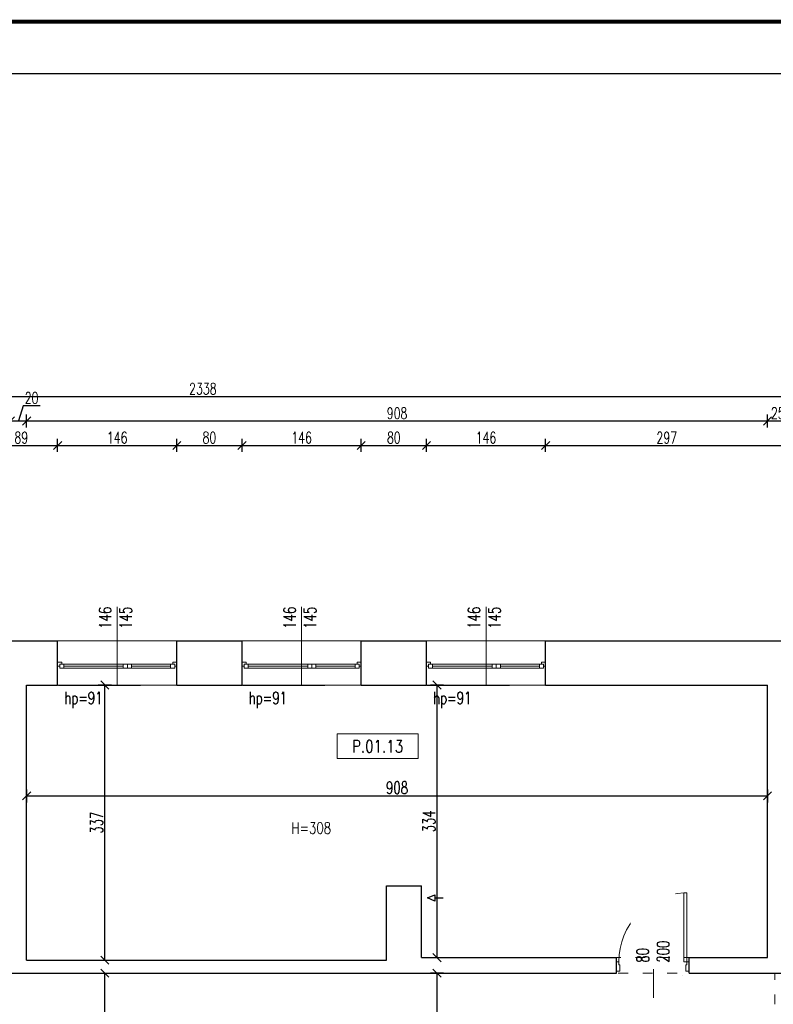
# Model space of a CAD drawing. Header units: inches. Extents: x 4551 to 8756, y -20806 to 359.
# Tile 16 of 35: x 5986 to 6909, y -7907 to -6701. Entities that reach past the tile are written whole.
import ezdxf

# ---------------------------------------------------------------- set-up
doc = ezdxf.new("R2010")
doc.units = ezdxf.units.IN
doc.header["$MEASUREMENT"] = 0
doc.linetypes.add('ACAD_ISO03W100', pattern=[30, 12, -18])
doc.layers.add('0_RID_NIEDRUKOWALNA', color=7, linetype='ACAD_ISO03W100', lineweight=0, plot=False)
for name, color, linetype, lineweight in [('0_RID_STOLARKA', 7, 'Continuous', 5), ('0_RID_WIDOK', 252, 'Continuous', 5), ('0_RID_WYP SANIT', 146, 'Continuous', 5), ('A-AREA-IDEN', 202, 'Continuous', 9), ('A_opisy-stolarka', 7, 'Continuous', 9), ('K-MUR', 1, 'Continuous', 30), ('K-WYMIARY', 150, 'Continuous', 5), ('WYMIAR_PB', 115, 'Continuous', 5)]:
    doc.layers.add(name, color=color, linetype=linetype, lineweight=lineweight)
doc.styles.add('1 100 MAŁE', font='romans.shx', dxfattribs={"width": 0.8, "height": 16})
doc.styles.add('RomanS', font='romans.shx', dxfattribs={"width": 0.8})
doc.styles.add('standard_1', font='romans.shx', dxfattribs={"width": 0.7})
doc.dimstyles.new('ISO-100', dxfattribs={"dimtxt": 15, "dimasz": 10, "dimexe": 8, "dimexo": 0.425, "dimgap": 2.5, "dimtad": 1, "dimdec": 1, "dimrnd": 0.5, "dimtxsty": 'standard_1', "dimblk": 'OBLIQUE', "dimcen": 10, "dimadec": 0, "dimazin": 0, "dimtfac": 1, "dimtdec": 0, "dimtmove": 0, "dimatfit": 3, "dimldrblk": 'OBLIQUE', "dimfxl": 8, "dimfxlon": 1, "dimarcsym": 0})

# ---------------------------------------------------------------- blocks, each defined once
blk = doc.blocks.new('_Oblique')
at = {"color": 0, "linetype": 'ByBlock', "lineweight": -2}
blk.add_line((-0.5, -0.5), (0.5, 0.5), dxfattribs=at)
blk = doc.blocks.new('*D71')
at = {"layer": 'Defpoints', "color": 0}
for p in [(6032.1, -7222.6), (5943.1, -7392.2), (6032.1, -7392.2)]:
    blk.add_point(p, dxfattribs=at)
at = {"layer": 'K-WYMIARY', "color": 0, "lineweight": -2}
for p, q in [((5943.1, -7230.6), (5943.1, -7214.6)), ((5943.1, -7222.6), (6032.1, -7222.6)), ((6032.1, -7230.6), (6032.1, -7214.6))]:
    blk.add_line(p, q, dxfattribs=at)
at = {"layer": 'K-WYMIARY', "color": 0, "lineweight": -2, "xscale": 10, "yscale": 10, "zscale": 10, "rotation": 180}
blk.add_blockref('_Oblique', (5943.1, -7222.6), dxfattribs=at)
at = {"layer": 'K-WYMIARY', "color": 0, "lineweight": -2, "xscale": 10, "yscale": 10, "zscale": 10}
blk.add_blockref('_Oblique', (6032.1, -7222.6), dxfattribs=at)
at = {"layer": 'K-WYMIARY', "color": 0, "insert": (5987.6, -7213.1), "char_height": 14, "attachment_point": 5, "style": 'standard_1'}
blk.add_mtext('89', dxfattribs=at)
blk = doc.blocks.new('*D72')
at = {"layer": 'Defpoints', "color": 0}
for p in [(6178.1, -7222.6), (6032.1, -7392.2), (6178.1, -7392.2)]:
    blk.add_point(p, dxfattribs=at)
at = {"layer": 'K-WYMIARY', "color": 0, "lineweight": -2}
for p, q in [((6032.1, -7230.6), (6032.1, -7214.6)), ((6032.1, -7222.6), (6178.1, -7222.6)), ((6178.1, -7230.6), (6178.1, -7214.6))]:
    blk.add_line(p, q, dxfattribs=at)
at = {"layer": 'K-WYMIARY', "color": 0, "lineweight": -2, "xscale": 10, "yscale": 10, "zscale": 10, "rotation": 180}
blk.add_blockref('_Oblique', (6032.1, -7222.6), dxfattribs=at)
at = {"layer": 'K-WYMIARY', "color": 0, "lineweight": -2, "xscale": 10, "yscale": 10, "zscale": 10}
blk.add_blockref('_Oblique', (6178.1, -7222.6), dxfattribs=at)
at = {"layer": 'K-WYMIARY', "color": 0, "insert": (6105.1, -7213.1), "char_height": 14, "attachment_point": 5, "style": 'standard_1'}
blk.add_mtext('146', dxfattribs=at)
blk = doc.blocks.new('*D73')
at = {"layer": 'Defpoints', "color": 0}
for p in [(6258.1, -7222.6), (6178.1, -7392.2), (6258.1, -7392.2)]:
    blk.add_point(p, dxfattribs=at)
at = {"layer": 'K-WYMIARY', "color": 0, "lineweight": -2}
for p, q in [((6178.1, -7230.6), (6178.1, -7214.6)), ((6178.1, -7222.6), (6258.1, -7222.6)), ((6258.1, -7230.6), (6258.1, -7214.6))]:
    blk.add_line(p, q, dxfattribs=at)
at = {"layer": 'K-WYMIARY', "color": 0, "lineweight": -2, "xscale": 10, "yscale": 10, "zscale": 10, "rotation": 180}
blk.add_blockref('_Oblique', (6178.1, -7222.6), dxfattribs=at)
at = {"layer": 'K-WYMIARY', "color": 0, "lineweight": -2, "xscale": 10, "yscale": 10, "zscale": 10}
blk.add_blockref('_Oblique', (6258.1, -7222.6), dxfattribs=at)
at = {"layer": 'K-WYMIARY', "color": 0, "insert": (6218.1, -7213.1), "char_height": 14, "attachment_point": 5, "style": 'standard_1'}
blk.add_mtext('80', dxfattribs=at)
blk = doc.blocks.new('*D74')
at = {"layer": 'Defpoints', "color": 0}
for p in [(6404.1, -7222.6), (6258.1, -7392.2), (6404.1, -7392.2)]:
    blk.add_point(p, dxfattribs=at)
at = {"layer": 'K-WYMIARY', "color": 0, "lineweight": -2}
for p, q in [((6258.1, -7230.6), (6258.1, -7214.6)), ((6258.1, -7222.6), (6404.1, -7222.6)), ((6404.1, -7230.6), (6404.1, -7214.6))]:
    blk.add_line(p, q, dxfattribs=at)
at = {"layer": 'K-WYMIARY', "color": 0, "lineweight": -2, "xscale": 10, "yscale": 10, "zscale": 10, "rotation": 180}
blk.add_blockref('_Oblique', (6258.1, -7222.6), dxfattribs=at)
at = {"layer": 'K-WYMIARY', "color": 0, "lineweight": -2, "xscale": 10, "yscale": 10, "zscale": 10}
blk.add_blockref('_Oblique', (6404.1, -7222.6), dxfattribs=at)
at = {"layer": 'K-WYMIARY', "color": 0, "insert": (6331.1, -7213.1), "char_height": 14, "attachment_point": 5, "style": 'standard_1'}
blk.add_mtext('146', dxfattribs=at)
blk = doc.blocks.new('*D75')
at = {"layer": 'Defpoints', "color": 0}
for p in [(6484.1, -7222.6), (6404.1, -7392.2), (6484.1, -7392.2)]:
    blk.add_point(p, dxfattribs=at)
at = {"layer": 'K-WYMIARY', "color": 0, "lineweight": -2}
for p, q in [((6404.1, -7230.6), (6404.1, -7214.6)), ((6404.1, -7222.6), (6484.1, -7222.6)), ((6484.1, -7230.6), (6484.1, -7214.6))]:
    blk.add_line(p, q, dxfattribs=at)
at = {"layer": 'K-WYMIARY', "color": 0, "lineweight": -2, "xscale": 10, "yscale": 10, "zscale": 10, "rotation": 180}
blk.add_blockref('_Oblique', (6404.1, -7222.6), dxfattribs=at)
at = {"layer": 'K-WYMIARY', "color": 0, "lineweight": -2, "xscale": 10, "yscale": 10, "zscale": 10}
blk.add_blockref('_Oblique', (6484.1, -7222.6), dxfattribs=at)
at = {"layer": 'K-WYMIARY', "color": 0, "insert": (6444.1, -7213.1), "char_height": 14, "attachment_point": 5, "style": 'standard_1'}
blk.add_mtext('80', dxfattribs=at)
blk = doc.blocks.new('*D76')
at = {"layer": 'Defpoints', "color": 0}
for p in [(6630.1, -7222.6), (6484.1, -7392.2), (6630.1, -7392.2)]:
    blk.add_point(p, dxfattribs=at)
at = {"layer": 'K-WYMIARY', "color": 0, "lineweight": -2}
for p, q in [((6484.1, -7230.6), (6484.1, -7214.6)), ((6484.1, -7222.6), (6630.1, -7222.6)), ((6630.1, -7230.6), (6630.1, -7214.6))]:
    blk.add_line(p, q, dxfattribs=at)
at = {"layer": 'K-WYMIARY', "color": 0, "lineweight": -2, "xscale": 10, "yscale": 10, "zscale": 10, "rotation": 180}
blk.add_blockref('_Oblique', (6484.1, -7222.6), dxfattribs=at)
at = {"layer": 'K-WYMIARY', "color": 0, "lineweight": -2, "xscale": 10, "yscale": 10, "zscale": 10}
blk.add_blockref('_Oblique', (6630.1, -7222.6), dxfattribs=at)
at = {"layer": 'K-WYMIARY', "color": 0, "insert": (6557.1, -7213.1), "char_height": 14, "attachment_point": 5, "style": 'standard_1'}
blk.add_mtext('146', dxfattribs=at)
blk = doc.blocks.new('*D77')
at = {"layer": 'Defpoints', "color": 0}
for p in [(6927.1, -7222.6), (6630.1, -7392.2), (6927.1, -7392.2)]:
    blk.add_point(p, dxfattribs=at)
at = {"layer": 'K-WYMIARY', "color": 0, "lineweight": -2}
for p, q in [((6630.1, -7230.6), (6630.1, -7214.6)), ((6630.1, -7222.6), (6927.1, -7222.6)), ((6927.1, -7230.6), (6927.1, -7214.6))]:
    blk.add_line(p, q, dxfattribs=at)
at = {"layer": 'K-WYMIARY', "color": 0, "lineweight": -2, "xscale": 10, "yscale": 10, "zscale": 10, "rotation": 180}
blk.add_blockref('_Oblique', (6630.1, -7222.6), dxfattribs=at)
at = {"layer": 'K-WYMIARY', "color": 0, "lineweight": -2, "xscale": 10, "yscale": 10, "zscale": 10}
blk.add_blockref('_Oblique', (6927.1, -7222.6), dxfattribs=at)
at = {"layer": 'K-WYMIARY', "color": 0, "insert": (6778.6, -7213.1), "char_height": 14, "attachment_point": 5, "style": 'standard_1'}
blk.add_mtext('297', dxfattribs=at)
blk = doc.blocks.new('*D86')
at = {"layer": 'Defpoints', "color": 0}
for p in [(5994.1, -7192.6), (5974.1, -7446.2), (5994.1, -7446.2)]:
    blk.add_point(p, dxfattribs=at)
at = {"layer": 'K-WYMIARY', "color": 0, "lineweight": -2}
for p, q in [((5989.8, -7173.9), (5984.1, -7192.6)), ((6010.6, -7173.9), (5989.8, -7173.9)), ((5974.1, -7200.6), (5974.1, -7184.6)), ((5994.1, -7200.6), (5994.1, -7184.6)), ((5974.1, -7192.6), (5994.1, -7192.6))]:
    blk.add_line(p, q, dxfattribs=at)
at = {"layer": 'K-WYMIARY', "color": 0, "lineweight": -2, "xscale": 10, "yscale": 10, "zscale": 10, "rotation": 180}
blk.add_blockref('_Oblique', (5974.1, -7192.6), dxfattribs=at)
at = {"layer": 'K-WYMIARY', "color": 0, "lineweight": -2, "xscale": 10, "yscale": 10, "zscale": 10}
blk.add_blockref('_Oblique', (5994.1, -7192.6), dxfattribs=at)
at = {"layer": 'K-WYMIARY', "color": 0, "insert": (6000.2, -7164.4), "char_height": 14, "attachment_point": 5, "style": 'standard_1'}
blk.add_mtext('20', dxfattribs=at)
blk = doc.blocks.new('*D87')
at = {"layer": 'Defpoints', "color": 0}
for p in [(6902.1, -7192.6), (5994.1, -7446.2), (6902.1, -7446.2)]:
    blk.add_point(p, dxfattribs=at)
at = {"layer": 'K-WYMIARY', "color": 0, "lineweight": -2}
for p, q in [((5994.1, -7200.6), (5994.1, -7184.6)), ((6902.1, -7200.6), (6902.1, -7184.6)), ((5994.1, -7192.6), (6902.1, -7192.6))]:
    blk.add_line(p, q, dxfattribs=at)
at = {"layer": 'K-WYMIARY', "color": 0, "lineweight": -2, "xscale": 10, "yscale": 10, "zscale": 10, "rotation": 180}
blk.add_blockref('_Oblique', (5994.1, -7192.6), dxfattribs=at)
at = {"layer": 'K-WYMIARY', "color": 0, "lineweight": -2, "xscale": 10, "yscale": 10, "zscale": 10}
blk.add_blockref('_Oblique', (6902.1, -7192.6), dxfattribs=at)
at = {"layer": 'K-WYMIARY', "color": 0, "insert": (6448.1, -7183.1), "char_height": 14, "attachment_point": 5, "style": 'standard_1'}
blk.add_mtext('908', dxfattribs=at)
blk = doc.blocks.new('*D88')
at = {"layer": 'Defpoints', "color": 0}
for p in [(6927.1, -7192.6), (6902.1, -7446.2), (6927.1, -7446.2)]:
    blk.add_point(p, dxfattribs=at)
at = {"layer": 'K-WYMIARY', "color": 0, "lineweight": -2}
for p, q in [((6902.1, -7200.6), (6902.1, -7184.6)), ((6927.1, -7200.6), (6927.1, -7184.6)), ((6902.1, -7192.6), (6927.1, -7192.6))]:
    blk.add_line(p, q, dxfattribs=at)
at = {"layer": 'K-WYMIARY', "color": 0, "lineweight": -2, "xscale": 10, "yscale": 10, "zscale": 10, "rotation": 180}
blk.add_blockref('_Oblique', (6902.1, -7192.6), dxfattribs=at)
at = {"layer": 'K-WYMIARY', "color": 0, "lineweight": -2, "xscale": 10, "yscale": 10, "zscale": 10}
blk.add_blockref('_Oblique', (6927.1, -7192.6), dxfattribs=at)
at = {"layer": 'K-WYMIARY', "color": 0, "insert": (6914.6, -7183.1), "char_height": 14, "attachment_point": 5, "style": 'standard_1'}
blk.add_mtext('25', dxfattribs=at)
blk = doc.blocks.new('*D91')
at = {"layer": 'Defpoints', "color": 0}
for p in [(7379.1, -7162.6), (5041.1, -7362.2), (7379.1, -7362.2)]:
    blk.add_point(p, dxfattribs=at)
at = {"layer": 'K-WYMIARY', "color": 0, "lineweight": -2}
for p, q in [((5041.1, -7170.6), (5041.1, -7154.6)), ((5041.1, -7162.6), (7379.1, -7162.6)), ((7379.1, -7170.6), (7379.1, -7154.6))]:
    blk.add_line(p, q, dxfattribs=at)
at = {"layer": 'K-WYMIARY', "color": 0, "lineweight": -2, "xscale": 10, "yscale": 10, "zscale": 10, "rotation": 180}
blk.add_blockref('_Oblique', (5041.1, -7162.6), dxfattribs=at)
at = {"layer": 'K-WYMIARY', "color": 0, "lineweight": -2, "xscale": 10, "yscale": 10, "zscale": 10}
blk.add_blockref('_Oblique', (7379.1, -7162.6), dxfattribs=at)
at = {"layer": 'K-WYMIARY', "color": 0, "insert": (6210.1, -7153.1), "char_height": 14, "attachment_point": 5, "style": 'standard_1'}
blk.add_mtext('2338', dxfattribs=at)
blk = doc.blocks.new('*D232')
at = {"layer": 'Defpoints', "color": 0}
for p in [(5994.1, -7516.2), (6902.1, -7516.2), (6902.1, -7652)]:
    blk.add_point(p, dxfattribs=at)
at = {"layer": 'K-WYMIARY', "color": 0, "lineweight": -2}
for p, q in [((5994.1, -7644), (5994.1, -7660)), ((6902.1, -7644), (6902.1, -7660)), ((5994.1, -7652), (6902.1, -7652))]:
    blk.add_line(p, q, dxfattribs=at)
at = {"layer": 'K-WYMIARY', "color": 0, "lineweight": -2, "xscale": 10, "yscale": 10, "zscale": 10, "rotation": 180}
blk.add_blockref('_Oblique', (5994.1, -7652), dxfattribs=at)
at = {"layer": 'K-WYMIARY', "color": 0, "lineweight": -2, "xscale": 10, "yscale": 10, "zscale": 10}
blk.add_blockref('_Oblique', (6902.1, -7652), dxfattribs=at)
at = {"layer": 'K-WYMIARY', "color": 0, "insert": (6448.1, -7642), "char_height": 15, "attachment_point": 5, "style": 'standard_1'}
blk.add_mtext('908', dxfattribs=at)
blk = doc.blocks.new('*D318')
at = {"layer": 'Defpoints', "color": 0}
for p in [(6927.1, -7869.2), (6927.1, -7986), (5413.1, -8025.2)]:
    blk.add_point(p, dxfattribs=at)
at = {"layer": 'K-WYMIARY', "color": 0, "lineweight": -2}
for p, q in [((5413.1, -7994), (5413.1, -7978)), ((5413.1, -7986), (6927.1, -7986)), ((6927.1, -7978), (6927.1, -7994))]:
    blk.add_line(p, q, dxfattribs=at)
at = {"layer": 'K-WYMIARY', "color": 0, "lineweight": -2, "xscale": 10, "yscale": 10, "zscale": 10, "rotation": 180}
blk.add_blockref('_Oblique', (5413.1, -7986), dxfattribs=at)
at = {"layer": 'K-WYMIARY', "color": 0, "lineweight": -2, "xscale": 10, "yscale": 10, "zscale": 10}
blk.add_blockref('_Oblique', (6927.1, -7986), dxfattribs=at)
at = {"layer": 'K-WYMIARY', "color": 0, "insert": (6170.1, -7976), "char_height": 15, "attachment_point": 5, "style": 'standard_1'}
blk.add_mtext('1514', dxfattribs=at)
blk = doc.blocks.new('*D323')
at = {"layer": 'Defpoints', "color": 0}
for p in [(6497.1, -7869.2), (6532.1, -7869.2), (6532.1, -8023.2)]:
    blk.add_point(p, dxfattribs=at)
at = {"layer": 'K-WYMIARY', "color": 0, "lineweight": -2}
for p, q in [((6505.1, -7869.2), (6489.1, -7869.2)), ((6497.1, -8023.2), (6497.1, -7869.2)), ((6505.1, -8023.2), (6489.1, -8023.2))]:
    blk.add_line(p, q, dxfattribs=at)
at = {"layer": 'K-WYMIARY', "color": 0, "lineweight": -2, "xscale": 10, "yscale": 10, "zscale": 10}
for p, rotation in [((6497.1, -7869.2), 90), ((6497.1, -8023.2), 270)]:
    blk.add_blockref('_Oblique', p, dxfattribs=dict(at, rotation=rotation))
at = {"layer": 'K-WYMIARY', "color": 0, "insert": (6487.1, -7946.2), "char_height": 15, "attachment_point": 5, "rotation": 90, "style": 'standard_1'}
blk.add_mtext('154', dxfattribs=at)
blk = doc.blocks.new('*D324')
at = {"layer": 'Defpoints', "color": 0}
for p in [(6013.1, -7869.2), (6090, -7869.2), (6013.1, -8054.2)]:
    blk.add_point(p, dxfattribs=at)
at = {"layer": 'K-WYMIARY', "color": 0, "lineweight": -2}
for p, q in [((6082, -7869.2), (6098, -7869.2)), ((6090, -8054.2), (6090, -7869.2)), ((6082, -8054.2), (6098, -8054.2))]:
    blk.add_line(p, q, dxfattribs=at)
at = {"layer": 'K-WYMIARY', "color": 0, "lineweight": -2, "xscale": 10, "yscale": 10, "zscale": 10}
for p, rotation in [((6090, -7869.2), 90), ((6090, -8054.2), 270)]:
    blk.add_blockref('_Oblique', p, dxfattribs=dict(at, rotation=rotation))
at = {"layer": 'K-WYMIARY', "color": 0, "insert": (6080, -7961.7), "char_height": 15, "attachment_point": 5, "rotation": 90, "style": 'standard_1'}
blk.add_mtext('185', dxfattribs=at)
blk = doc.blocks.new('*D329')
at = {"layer": 'Defpoints', "color": 0}
for p in [(6090, -7516.2), (6191.1, -7516.2), (5994.1, -7853.2)]:
    blk.add_point(p, dxfattribs=at)
at = {"layer": 'K-WYMIARY', "color": 0, "lineweight": -2}
for p, q in [((6098, -7516.2), (6082, -7516.2)), ((6090, -7853.2), (6090, -7516.2)), ((6082, -7853.2), (6098, -7853.2))]:
    blk.add_line(p, q, dxfattribs=at)
at = {"layer": 'K-WYMIARY', "color": 0, "lineweight": -2, "xscale": 10, "yscale": 10, "zscale": 10}
for p, rotation in [((6090, -7516.2), 90), ((6090, -7853.2), 270)]:
    blk.add_blockref('_Oblique', p, dxfattribs=dict(at, rotation=rotation))
at = {"layer": 'K-WYMIARY', "color": 0, "insert": (6080, -7684.7), "char_height": 15, "attachment_point": 5, "rotation": 90, "style": 'standard_1'}
blk.add_mtext('337', dxfattribs=at)
blk = doc.blocks.new('*D331')
at = {"layer": 'Defpoints', "color": 0}
for p in [(6497.1, -7516.2), (6598.3, -7516.2), (6598.3, -7850.2)]:
    blk.add_point(p, dxfattribs=at)
at = {"layer": 'K-WYMIARY', "color": 0, "lineweight": -2}
for p, q in [((6505.1, -7516.2), (6489.1, -7516.2)), ((6497.1, -7850.2), (6497.1, -7516.2)), ((6505.1, -7850.2), (6489.1, -7850.2))]:
    blk.add_line(p, q, dxfattribs=at)
at = {"layer": 'K-WYMIARY', "color": 0, "lineweight": -2, "xscale": 10, "yscale": 10, "zscale": 10}
for p, rotation in [((6497.1, -7516.2), 90), ((6497.1, -7850.2), 270)]:
    blk.add_blockref('_Oblique', p, dxfattribs=dict(at, rotation=rotation))
at = {"layer": 'K-WYMIARY', "color": 0, "insert": (6487.1, -7683.2), "char_height": 15, "attachment_point": 5, "rotation": 90, "style": 'standard_1'}
blk.add_mtext('334', dxfattribs=at)

msp = doc.modelspace()

# ---------------------------------------------------------------- linework, layer by layer
at = {"layer": '0_RID_NIEDRUKOWALNA'}
msp.add_lwpolyline([(6911.13, -7869.17), (5413.13, -7869.17), (5413.13, -8025.17), (5965.13, -8025.17), (5965.13, -8012.17), (5983.13, -8012.17), (5983.13, -8025.17), (6013.13, -8025.17), (6013.13, -8054.17), (6420.13, -8054.17), (6420.13, -8023.17), (6513.13, -8023.17), (6513.13, -8052.17), (6865.13, -8052.17), (6865.13, -8027.17), (6911.13, -8027.17), (6911.13, -7869.17)], dxfattribs=at)
at = {"layer": '0_RID_STOLARKA'}
for p, q in [((6037.13, -7488.17), (6032.13, -7488.17)), ((6032.13, -7488.17), (6032.13, -7493.17)), ((6034.63, -7493.17), (6034.63, -7490.67)), ((6034.63, -7490.67), (6037.13, -7490.67)), ((6039.63, -7490.67), (6034.63, -7490.67)), ((6034.63, -7490.67), (6034.63, -7495.67)), ((6037.13, -7490.67), (6037.13, -7488.17)), ((6039.63, -7490.67), (6170.63, -7490.67)), ((6039.63, -7495.67), (6039.63, -7490.67)), ((6112.63, -7495.67), (6112.63, -7490.67)), ((6112.63, -7490.67), (6117.63, -7490.67)), ((6117.63, -7490.67), (6115.13, -7490.67)), ((6117.63, -7495.67), (6117.63, -7490.67)), ((6117.63, -7490.67), (6122.63, -7490.67)), ((6117.63, -7490.67), (6117.63, -7495.67)), ((6122.63, -7490.67), (6120.13, -7490.67)), ((6122.63, -7490.67), (6122.63, -7495.67)), ((6170.63, -7495.67), (6170.63, -7490.67)), ((6170.63, -7490.67), (6175.63, -7490.67)), ((6173.13, -7490.67), (6173.13, -7488.17)), ((6173.13, -7488.17), (6178.13, -7488.17)), ((6175.63, -7490.67), (6173.13, -7490.67)), ((6175.63, -7493.17), (6175.63, -7490.67)), ((6175.63, -7490.67), (6175.63, -7495.67)), ((6178.13, -7488.17), (6178.13, -7493.17)), ((6263.13, -7488.17), (6258.13, -7488.17)), ((6258.13, -7488.17), (6258.13, -7493.17)), ((6260.63, -7493.17), (6260.63, -7490.67)), ((6260.63, -7490.67), (6263.13, -7490.67)), ((6265.63, -7490.67), (6260.63, -7490.67)), ((6260.63, -7490.67), (6260.63, -7495.67)), ((6263.13, -7490.67), (6263.13, -7488.17)), ((6265.63, -7490.67), (6396.63, -7490.67)), ((6265.63, -7495.67), (6265.63, -7490.67)), ((6338.63, -7495.67), (6338.63, -7490.67)), ((6338.63, -7490.67), (6343.63, -7490.67)), ((6343.63, -7490.67), (6341.13, -7490.67)), ((6343.63, -7495.67), (6343.63, -7490.67)), ((6343.63, -7490.67), (6348.63, -7490.67)), ((6343.63, -7490.67), (6343.63, -7495.67)), ((6348.63, -7490.67), (6346.13, -7490.67)), ((6348.63, -7490.67), (6348.63, -7495.67)), ((6396.63, -7495.67), (6396.63, -7490.67)), ((6396.63, -7490.67), (6401.63, -7490.67)), ((6399.13, -7490.67), (6399.13, -7488.17)), ((6399.13, -7488.17), (6404.13, -7488.17)), ((6401.63, -7490.67), (6399.13, -7490.67)), ((6401.63, -7493.17), (6401.63, -7490.67)), ((6401.63, -7490.67), (6401.63, -7495.67)), ((6404.13, -7488.17), (6404.13, -7493.17)), ((6489.13, -7488.17), (6484.13, -7488.17)), ((6484.13, -7488.17), (6484.13, -7493.17)), ((6486.63, -7493.17), (6486.63, -7490.67)), ((6486.63, -7490.67), (6489.13, -7490.67)), ((6491.63, -7490.67), (6486.63, -7490.67)), ((6486.63, -7490.67), (6486.63, -7495.67)), ((6489.13, -7490.67), (6489.13, -7488.17)), ((6491.63, -7490.67), (6622.63, -7490.67)), ((6491.63, -7495.67), (6491.63, -7490.67)), ((6564.63, -7495.67), (6564.63, -7490.67)), ((6564.63, -7490.67), (6569.63, -7490.67)), ((6569.63, -7490.67), (6567.13, -7490.67)), ((6569.63, -7495.67), (6569.63, -7490.67)), ((6569.63, -7490.67), (6574.63, -7490.67)), ((6569.63, -7490.67), (6569.63, -7495.67)), ((6574.63, -7490.67), (6572.13, -7490.67)), ((6574.63, -7490.67), (6574.63, -7495.67)), ((6622.63, -7495.67), (6622.63, -7490.67)), ((6622.63, -7490.67), (6627.63, -7490.67)), ((6625.13, -7490.67), (6625.13, -7488.17)), ((6625.13, -7488.17), (6630.13, -7488.17)), ((6627.63, -7490.67), (6625.13, -7490.67)), ((6627.63, -7493.17), (6627.63, -7490.67)), ((6627.63, -7490.67), (6627.63, -7495.67)), ((6630.13, -7488.17), (6630.13, -7493.17)), ((6032.13, -7493.17), (6034.63, -7493.17)), ((6034.63, -7495.67), (6039.63, -7495.67)), ((6039.63, -7493.17), (6112.63, -7493.17)), ((6039.63, -7495.67), (6170.63, -7495.67)), ((6039.63, -7495.67), (6170.63, -7495.67)), ((6117.63, -7495.67), (6112.63, -7495.67)), ((6122.63, -7495.67), (6117.63, -7495.67)), ((6122.63, -7493.17), (6170.63, -7493.17)), ((6175.63, -7495.67), (6170.63, -7495.67)), ((6178.13, -7493.17), (6175.63, -7493.17)), ((6258.13, -7493.17), (6260.63, -7493.17)), ((6260.63, -7495.67), (6265.63, -7495.67)), ((6265.63, -7493.17), (6338.63, -7493.17)), ((6265.63, -7495.67), (6396.63, -7495.67)), ((6265.63, -7495.67), (6396.63, -7495.67)), ((6343.63, -7495.67), (6338.63, -7495.67)), ((6348.63, -7495.67), (6343.63, -7495.67)), ((6348.63, -7493.17), (6396.63, -7493.17)), ((6401.63, -7495.67), (6396.63, -7495.67)), ((6404.13, -7493.17), (6401.63, -7493.17)), ((6484.13, -7493.17), (6486.63, -7493.17)), ((6486.63, -7495.67), (6491.63, -7495.67)), ((6491.63, -7493.17), (6564.63, -7493.17)), ((6491.63, -7495.67), (6622.63, -7495.67)), ((6491.63, -7495.67), (6622.63, -7495.67)), ((6569.63, -7495.67), (6564.63, -7495.67)), ((6574.63, -7495.67), (6569.63, -7495.67)), ((6574.63, -7493.17), (6622.63, -7493.17)), ((6627.63, -7495.67), (6622.63, -7495.67)), ((6630.13, -7493.17), (6627.63, -7493.17)), ((6803.33, -7770.77), (6799.33, -7770.77)), ((6799.33, -7770.77), (6799.33, -7855.17)), ((6803.33, -7855.17), (6803.33, -7770.77)), ((6762.13, -7899.26), (6762.13, -7805.28)), ((6717.13, -7855.17), (6717.13, -7865.17)), ((6719.93, -7855.17), (6717.13, -7855.17)), ((6717.13, -7855.17), (6717.13, -7866.67)), ((6717.13, -7855.17), (6717.13, -7866.67)), ((6719.93, -7859.17), (6719.93, -7855.17)), ((6721.13, -7859.17), (6719.93, -7859.17)), ((6721.13, -7866.67), (6721.13, -7859.17)), ((6799.33, -7855.17), (6803.33, -7855.17)), ((6803.33, -7859.17), (6802.13, -7859.17)), ((6802.13, -7859.17), (6802.13, -7866.67)), ((6806.13, -7855.17), (6803.33, -7855.17)), ((6803.33, -7855.17), (6803.33, -7859.17)), ((6806.13, -7855.17), (6806.13, -7865.17)), ((6806.13, -7866.67), (6806.13, -7855.17)), ((6806.13, -7855.17), (6806.13, -7866.67)), ((6717.13, -7866.67), (6721.13, -7866.67)), ((6802.13, -7866.67), (6806.13, -7866.67))]:
    msp.add_line(p, q, dxfattribs=at)
msp.add_ellipse((6804.33, -7855.17), major_axis=(84.4, 0), ratio=1, start_param=1.6245857, end_param=3.1415927, dxfattribs=at)
at = {"layer": '0_RID_WIDOK', "color": 6, "lineweight": 30}
msp.add_lwpolyline([(6494.27, -7777.08), (6494.27, -7781.08), (6485.38, -7777.08), (6494.27, -7773.08), (6494.27, -7777.08), (6504.65, -7777.08)], dxfattribs=at)
at = {"layer": '0_RID_WYP SANIT'}
msp.add_lwpolyline([(6797.52, -7871.99), (6797.52, -7871.99)], close=True, dxfattribs=at)
at = {"layer": 'A_opisy-stolarka'}
for p, q in [((6105.13, -7534.8), (6105.13, -7420.33)), ((6331.13, -7534.8), (6331.13, -7420.33)), ((6557.13, -7534.8), (6557.13, -7420.33))]:
    msp.add_line(p, q, dxfattribs=at)
at = {"layer": 'K-MUR'}
for p, q in [((6032.13, -7516.17), (6032.13, -7462.17)), ((6032.13, -7516.17), (6032.13, -7462.17)), ((6178.13, -7516.17), (6178.13, -7462.17)), ((6178.13, -7516.17), (6178.13, -7462.17)), ((6258.13, -7516.17), (6258.13, -7462.17)), ((6258.13, -7516.17), (6258.13, -7462.17)), ((6404.13, -7516.17), (6404.13, -7462.17)), ((6404.13, -7516.17), (6404.13, -7462.17)), ((6484.13, -7516.17), (6484.13, -7462.17)), ((6484.13, -7516.17), (6484.13, -7462.17)), ((6630.13, -7516.17), (6630.13, -7462.17)), ((6630.13, -7516.17), (6630.13, -7462.17)), ((5994.13, -7853.17), (5994.13, -7516.17)), ((6902.13, -7850.17), (6902.13, -7516.17)), ((6435.13, -7853.17), (6435.13, -7762.17)), ((6478.13, -7850.17), (6478.13, -7762.17)), ((6717.13, -7869.17), (6717.13, -7850.17)), ((6806.13, -7850.17), (6902.13, -7850.17)), ((6806.13, -7869.17), (6806.13, -7850.17))]:
    msp.add_line(p, q, dxfattribs=at)
for points in [[(5943.13, -7462.17), (6032.13, -7462.17)], [(6178.13, -7462.17), (6258.13, -7462.17)], [(6404.13, -7462.17), (6484.13, -7462.17)], [(6630.13, -7462.17), (7379.13, -7462.17), (7379.13, -7502.17), (7379.13, -7929.17)], [(5994.13, -7516.17), (6032.13, -7516.17)], [(6178.13, -7516.17), (6258.13, -7516.17)], [(6404.13, -7516.17), (6484.13, -7516.17)], [(6630.13, -7516.17), (6902.13, -7516.17)], [(6435.13, -7762.17), (6478.13, -7762.17)], [(5994.13, -7853.17), (6435.13, -7853.17)], [(6478.13, -7850.17), (6717.13, -7850.17)], [(5755.13, -7869.17), (6717.13, -7869.17)], [(6806.13, -7869.17), (6927.13, -7869.17)]]:
    msp.add_lwpolyline(points, dxfattribs=at)

# ---------------------------------------------------------------- texts
at = {"layer": 'A-AREA-IDEN', "lineweight": 18, "insert": (6424.24, -7591.24), "char_height": 15.12, "width": 83.9119, "attachment_point": 5, "line_spacing_factor": 0.964689, "style": 'RomanS', "bg_fill": 16}
msp.add_mtext('P.01.13', dxfattribs=at)
at = {"layer": 'A_opisy-stolarka', "char_height": 15, "width": 86.1308, "attachment_point": 1, "rotation": 90, "style": 'standard_1'}
for s, insert in [('146\\P145', (6082.92, -7447.23)), ('{\\Fromans.shx|c1;146\\P145}', (6308.92, -7447.23)), ('{\\Fromans.shx|c1;146\\P145}', (6534.92, -7447.23))]:
    msp.add_mtext(s, dxfattribs=dict(at, insert=insert))
at = {"layer": 'WYMIAR_PB', "insert": (6318.66, -7684.38), "char_height": 14, "attachment_point": 1, "style": '1 100 MAŁE'}
msp.add_mtext_dynamic_manual_height_columns('{\\Fsimplex.shx|c238;\\W0.75;H=308}', width=64.0321, gutter_width=12.5, heights=[-14], dxfattribs=at)

# ---------------------------------------------------------------- dimensions: what is measured, and where the dimension line sits
at = {"layer": 'K-WYMIARY'}
for base, p1, p2, override, picture, middle in [((7379.13, -7162.62), (5041.13, -7362.17), (7379.13, -7362.17), {"dimtxt": 14, "dimblk": 'Oblique', "dimtmove": 1}, '*D91', (6210.13, -7153.12)), ((5994.13, -7192.62), (5974.13, -7446.17), (5994.13, -7446.17), {"dimtxt": 14, "dimtmove": 1}, '*D86', (5992.26, -7164.37)), ((6902.13, -7192.62), (5994.13, -7446.17), (6902.13, -7446.17), {"dimtxt": 14, "dimtmove": 1}, '*D87', (6448.13, -7183.12)), ((6927.13, -7192.62), (6902.13, -7446.17), (6927.13, -7446.17), {"dimtxt": 14, "dimtmove": 1}, '*D88', (6914.63, -7183.12)), ((6032.13, -7222.62), (5943.13, -7392.18), (6032.13, -7392.17), {"dimtxt": 14, "dimtmove": 1}, '*D71', (5987.63, -7213.12)), ((6178.13, -7222.62), (6032.13, -7392.17), (6178.13, -7392.17), {"dimtxt": 14, "dimtmove": 1}, '*D72', (6105.13, -7213.12)), ((6258.13, -7222.62), (6178.13, -7392.17), (6258.13, -7392.17), {"dimtxt": 14, "dimtmove": 1}, '*D73', (6218.13, -7213.12)), ((6404.13, -7222.62), (6258.13, -7392.17), (6404.13, -7392.17), {"dimtxt": 14, "dimtmove": 1}, '*D74', (6331.13, -7213.12)), ((6484.13, -7222.62), (6404.13, -7392.17), (6484.13, -7392.17), {"dimtxt": 14, "dimtmove": 1}, '*D75', (6444.13, -7213.12)), ((6630.13, -7222.62), (6484.13, -7392.17), (6630.13, -7392.17), {"dimtxt": 14, "dimtmove": 1}, '*D76', (6557.13, -7213.12)), ((6927.13, -7222.62), (6630.13, -7392.17), (6927.13, -7392.17), {"dimtxt": 14, "dimtmove": 1}, '*D77', (6778.63, -7213.12))]:
    dim = msp.add_linear_dim(base=base, p1=p1, p2=p2, dimstyle='ISO-100', override=override, dxfattribs=at)
    dim.commit()
    dim.dimension.update_dxf_attribs({"geometry": picture, "text_midpoint": middle})
for base, p1, p2, picture, middle in [((6090, -7869.17), (6013.13, -8054.17), (6013.13, -7869.17), '*D324', (6080, -7961.67)), ((6497.13, -7869.17), (6532.13, -8023.17), (6532.13, -7869.17), '*D323', (6487.13, -7946.17))]:
    dim = msp.add_linear_dim(base=base, p1=p1, p2=p2, angle=90, dimstyle='ISO-100', dxfattribs=at)
    dim.commit()
    dim.dimension.update_dxf_attribs({"geometry": picture, "text_midpoint": middle})
dim = msp.add_linear_dim(base=(6927.13, -7986), p1=(5413.13, -8025.17), p2=(6927.13, -7869.17), dimstyle='ISO-100', dxfattribs=at)
dim.commit()
dim.dimension.update_dxf_attribs({"geometry": '*D318', "text_midpoint": (6170.13, -7976)})

# ---------------------------------------------------------------- next in the draw order: texts
at = {"layer": '0_RID_STOLARKA', "insert": (6781.69, -7856.38), "char_height": 15, "width": 86.1308, "attachment_point": 7, "rotation": 90, "style": 'standard_1', "bg_fill": 2}
msp.add_mtext('80\\P200', dxfattribs=at)
at = {"layer": 'A_opisy-stolarka', "char_height": 15, "width": 86.1308, "attachment_point": 1, "style": 'standard_1', "bg_fill": 2}
for s, insert in [('\\pxsm0.8;hp=91', (6040.31, -7524.46)), ('\\pxsm0.8;{\\Fromans.shx|c1;hp=91}', (6266.31, -7524.46)), ('\\pxsm0.8;{\\Fromans.shx|c1;hp=91}', (6492.31, -7524.46))]:
    msp.add_mtext(s, dxfattribs=dict(at, insert=insert))

# ---------------------------------------------------------------- next in the draw order: linework, layer by layer
at = {"color": 2, "transparency": 33554687, "const_width": 5}
msp.add_lwpolyline([(4553.95, -9673.45), (8753.95, -9673.45), (8753.95, -6703.45), (4553.95, -6703.45)], close=True, dxfattribs=at)
at = {"transparency": 33554559}
msp.add_lwpolyline([(4617.95, -9609.45), (8689.95, -9609.45), (8689.95, -6767.45), (4617.95, -6767.45)], close=True, dxfattribs=at)
at = {"layer": '0_RID_NIEDRUKOWALNA'}
msp.add_lwpolyline([(5994.13, -7853.17), (5994.13, -7516.17), (6902.13, -7516.17), (6902.13, -7850.17), (6478.13, -7850.17), (6478.13, -7762.17), (6435.13, -7762.17), (6435.13, -7853.17), (5994.13, -7853.17)], dxfattribs=at)
at = {"layer": 'K-MUR', "color": 7, "lineweight": 9}
for points in [[(6032.13, -7462.17), (6178.13, -7462.17), (6178.13, -7516.17), (6032.13, -7516.17)], [(6258.13, -7462.17), (6404.13, -7462.17), (6404.13, -7516.17), (6258.13, -7516.17)], [(6484.13, -7462.17), (6630.13, -7462.17), (6630.13, -7516.17), (6484.13, -7516.17)]]:
    msp.add_lwpolyline(points, close=True, dxfattribs=at)

# ---------------------------------------------------------------- next in the draw order: dimensions: what is measured, and where the dimension line sits
at = {"layer": 'K-WYMIARY'}
for base, p1, p2, picture, middle in [((6090, -7516.17), (5994.13, -7853.17), (6191.13, -7516.17), '*D329', (6080, -7684.67)), ((6497.13, -7516.17), (6598.27, -7850.17), (6598.27, -7516.17), '*D331', (6487.13, -7683.17))]:
    dim = msp.add_linear_dim(base=base, p1=p1, p2=p2, angle=90, dimstyle='ISO-100', dxfattribs=at)
    dim.commit()
    dim.dimension.update_dxf_attribs({"geometry": picture, "text_midpoint": middle})
dim = msp.add_linear_dim(base=(6902.13, -7652), p1=(5994.13, -7516.17), p2=(6902.13, -7516.17), dimstyle='ISO-100', dxfattribs=at)
dim.commit()
dim.dimension.update_dxf_attribs({"geometry": '*D232', "text_midpoint": (6448.13, -7642)})

doc.saveas('drawing.dxf')
